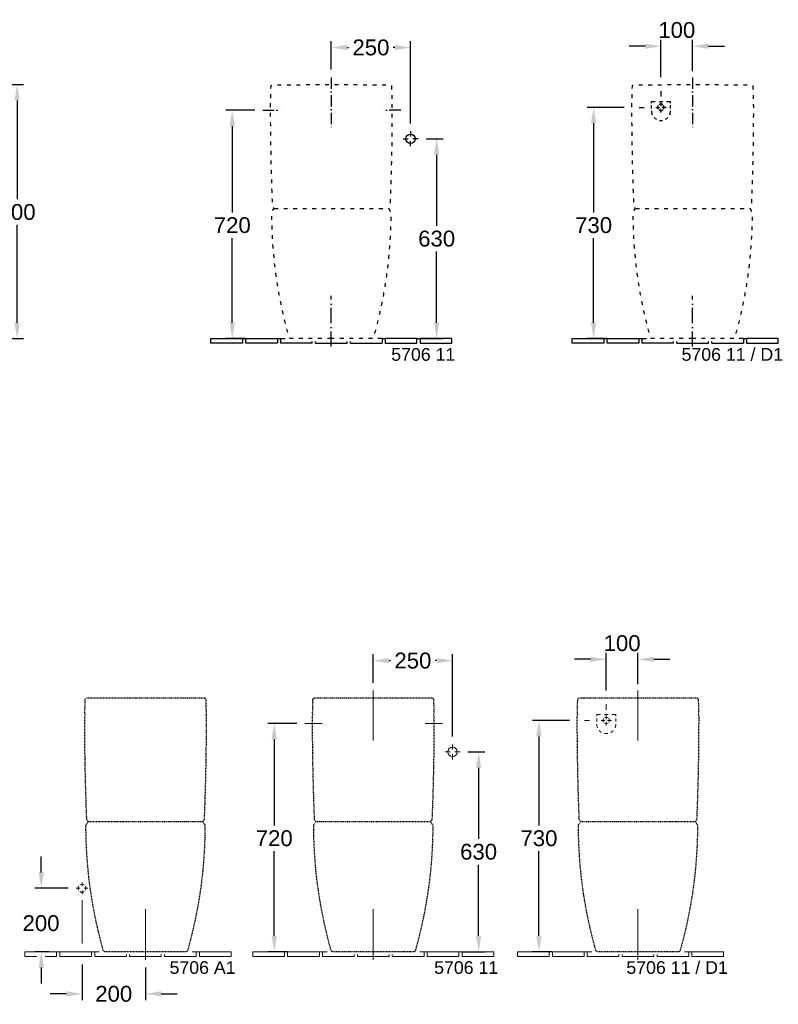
# Model space of a CAD drawing. Extents: x -36 to 10459, y -4640 to 3214.
# Tile 12 of 14: x 3573 to 5964, y -1075 to 2029. Entities that reach past the tile are written whole.
import ezdxf

# ---------------------------------------------------------------- set-up
doc = ezdxf.new("R2010")
doc.units = 0
for name, pattern in [('ACAD_ISO03W100', [30, 12, -18]), ('ACAD_ISO10W100', [18.5, 12, -3, 0.5, -3]), ('VERDECKT2', [4.7625, 3.175, -1.5875])]:
    doc.linetypes.add(name, pattern=pattern)
doc.layers.get('Defpoints').update_dxf_attribs({"linetype": 'CONTINUOUS'})
doc.layers.add('0-Dick-Verdeckt', color=254, linetype='VERDECKT2', lineweight=30)
doc.layers.add('0-Dünn', color=2, linetype='CONTINUOUS', lineweight=5)
for name, color, linetype in [('INST', 4, 'CONTINUOUS'), ('INST1_Abfluss', 7, 'CONTINUOUS'), ('INST1_Bemassung', 7, 'CONTINUOUS'), ('INST_Abfluss', 7, 'CONTINUOUS'), ('INST_Bemassung', 7, 'CONTINUOUS'), ('INST_Fliesen', 2, 'CONTINUOUS'), ('INST_Text_Deu', 7, 'CONTINUOUS'), ('SCHNITT_Bemassung', 7, 'CONTINUOUS')]:
    doc.layers.add(name, color=color, linetype=linetype)
doc.styles.get("Standard").update_dxf_attribs({"font": 'arial.ttf'})
doc.styles.add('STYL2', font='arial.ttf')
doc.dimstyles.get("Standard").update_dxf_attribs({"dimscale": 0, "dimtxt": 50, "dimasz": 50, "dimexe": 20, "dimexo": 25, "dimgap": 15, "dimtad": 0, "dimtih": 1, "dimtoh": 1, "dimdec": 0, "dimdsep": 46, "dimtxsty": 'STYL2', "dimcen": 3, "dimclrd": 256, "dimclre": 256, "dimclrt": 256, "dimadec": 0, "dimazin": 0, "dimtfac": 1, "dimtdec": 0, "dimtofl": 0, "dimtmove": 0, "dimatfit": 3, "dimfxl": 0, "dimtolj": 1, "dimtzin": 0, "dimarcsym": 0})

# ---------------------------------------------------------------- blocks, each defined once
blk = doc.blocks.new('*D63')
at = {"layer": 'Defpoints', "color": 0, "linetype": 'Continuous'}
for p in [(3217.2, 1824), (3192.5, 1023.3), (3564.7, 1023.3)]:
    blk.add_point(p, dxfattribs=at)
at = {"layer": 'SCHNITT_Bemassung', "linetype": 'Continuous', "lineweight": -2}
for p, q in [((3242.2, 1824), (3584.7, 1824)), ((3564.7, 1774), (3564.7, 1462.6)), ((3564.7, 1073.3), (3564.7, 1381.5)), ((3217.5, 1023.3), (3584.7, 1023.3))]:
    blk.add_line(p, q, dxfattribs=at)
at = {"layer": 'SCHNITT_Bemassung', "linetype": 'Continuous'}
for points in [[(3556.3, 1774), (3573, 1774), (3564.7, 1824)], [(3556.3, 1073.3), (3573, 1073.3), (3564.7, 1023.3)]]:
    blk.add_solid(points, dxfattribs=at)
at = {"layer": 'SCHNITT_Bemassung', "linetype": 'Continuous', "insert": (3564.7, 1422), "char_height": 50, "attachment_point": 5, "style": 'STYL2'}
blk.add_mtext('\\A1;800', dxfattribs=at)
blk = doc.blocks.new('*D52')
at = {"layer": 'Defpoints', "color": 0, "linetype": 'Continuous'}
for p in [(4339, 1743), (4242.9, 1023.3), (4308.5, 1023.3)]:
    blk.add_point(p, dxfattribs=at)
at = {"layer": 'INST_Bemassung', "linetype": 'Continuous', "lineweight": -2}
for p, q in [((4314, 1743), (4222.9, 1743)), ((4242.9, 1693), (4242.9, 1421.2)), ((4242.9, 1073.3), (4242.9, 1340.1)), ((4283.5, 1023.3), (4222.9, 1023.3))]:
    blk.add_line(p, q, dxfattribs=at)
at = {"layer": 'INST_Bemassung', "linetype": 'Continuous'}
for points in [[(4234.6, 1693), (4251.3, 1693), (4242.9, 1743)], [(4234.6, 1073.3), (4251.3, 1073.3), (4242.9, 1023.3)]]:
    blk.add_solid(points, dxfattribs=at)
at = {"layer": 'INST_Bemassung', "linetype": 'Continuous', "insert": (4242.9, 1380.6), "char_height": 50, "attachment_point": 5, "style": 'STYL2'}
blk.add_mtext('\\A1;720', dxfattribs=at)
blk = doc.blocks.new('*D53')
at = {"layer": 'Defpoints', "color": 0, "linetype": 'Continuous'}
for p in [(4828.7, 1653), (4809.2, 1023.3), (4887.3, 1023.3)]:
    blk.add_point(p, dxfattribs=at)
at = {"layer": 'INST_Bemassung', "linetype": 'Continuous', "lineweight": -2}
for p, q in [((4853.7, 1653), (4907.3, 1653)), ((4887.3, 1603), (4887.3, 1378.7)), ((4887.3, 1073.3), (4887.3, 1297.6)), ((4834.2, 1023.3), (4907.3, 1023.3))]:
    blk.add_line(p, q, dxfattribs=at)
at = {"layer": 'INST_Bemassung', "linetype": 'Continuous'}
for points in [[(4878.9, 1603), (4895.6, 1603), (4887.3, 1653)], [(4878.9, 1073.3), (4895.6, 1073.3), (4887.3, 1023.3)]]:
    blk.add_solid(points, dxfattribs=at)
at = {"layer": 'INST_Bemassung', "linetype": 'Continuous', "insert": (4887.3, 1338.1), "char_height": 50, "attachment_point": 5, "style": 'STYL2'}
blk.add_mtext('\\A1;630', dxfattribs=at)
blk = doc.blocks.new('*D54')
at = {"layer": 'Defpoints', "color": 0, "linetype": 'Continuous'}
for p in [(4805.1, 1940.8), (4555.1, 1846.3), (4805.1, 1676.7)]:
    blk.add_point(p, dxfattribs=at)
at = {"layer": 'INST_Bemassung', "linetype": 'Continuous', "lineweight": -2}
for p, q in [((4555.1, 1871.3), (4555.1, 1960.8)), ((4805.1, 1701.7), (4805.1, 1960.8)), ((4605.1, 1940.8), (4609.5, 1940.8)), ((4755.1, 1940.8), (4750.7, 1940.8))]:
    blk.add_line(p, q, dxfattribs=at)
at = {"layer": 'INST_Bemassung', "linetype": 'Continuous'}
for points in [[(4605.1, 1949.1), (4605.1, 1932.5), (4555.1, 1940.8)], [(4755.1, 1949.1), (4755.1, 1932.5), (4805.1, 1940.8)]]:
    blk.add_solid(points, dxfattribs=at)
at = {"layer": 'INST_Bemassung', "linetype": 'Continuous', "insert": (4680.1, 1940.8), "char_height": 50, "attachment_point": 5, "style": 'STYL2'}
blk.add_mtext('\\A1;250', dxfattribs=at)
blk = doc.blocks.new('*D55')
at = {"layer": 'Defpoints', "color": 0, "linetype": 'Continuous'}
for p in [(5503, 1752.2), (5382.1, 1023.3), (5447.6, 1023.3)]:
    blk.add_point(p, dxfattribs=at)
at = {"layer": 'INST_Bemassung', "linetype": 'Continuous', "lineweight": -2}
for p, q in [((5478, 1752.2), (5362.1, 1752.2)), ((5382.1, 1702.2), (5382.1, 1421.2)), ((5382.1, 1073.3), (5382.1, 1340.1)), ((5422.6, 1023.3), (5362.1, 1023.3))]:
    blk.add_line(p, q, dxfattribs=at)
at = {"layer": 'INST_Bemassung', "linetype": 'Continuous'}
for points in [[(5373.8, 1702.2), (5390.4, 1702.2), (5382.1, 1752.2)], [(5373.8, 1073.3), (5390.4, 1073.3), (5382.1, 1023.3)]]:
    blk.add_solid(points, dxfattribs=at)
at = {"layer": 'INST_Bemassung', "linetype": 'Continuous', "insert": (5382.1, 1380.6), "char_height": 50, "attachment_point": 5, "style": 'STYL2'}
blk.add_mtext('\\A1;730', dxfattribs=at)
blk = doc.blocks.new('*D56')
at = {"layer": 'Defpoints', "color": 0, "linetype": 'Continuous'}
for p in [(5694.3, 1944.9), (5694.3, 1841.3), (5594.3, 1821.8)]:
    blk.add_point(p, dxfattribs=at)
at = {"layer": 'INST1_Bemassung', "linetype": 'Continuous', "lineweight": -2}
for p, q in [((5594.3, 1846.8), (5594.3, 1964.9)), ((5694.3, 1866.3), (5694.3, 1964.9)), ((5544.3, 1944.9), (5494.3, 1944.9)), ((5744.3, 1944.9), (5794.3, 1944.9))]:
    blk.add_line(p, q, dxfattribs=at)
at = {"layer": 'INST1_Bemassung', "linetype": 'Continuous'}
for points in [[(5544.3, 1953.3), (5544.3, 1936.6), (5594.3, 1944.9)], [(5744.3, 1953.3), (5744.3, 1936.6), (5694.3, 1944.9)]]:
    blk.add_solid(points, dxfattribs=at)
at = {"layer": 'INST1_Bemassung', "linetype": 'Continuous', "insert": (5644.3, 1995.7), "char_height": 50, "attachment_point": 5, "style": 'STYL2'}
blk.add_mtext('\\A1;100', dxfattribs=at)
blk = doc.blocks.new('*D82')
at = {"layer": '0-Dünn', "linetype": 'Continuous', "lineweight": -2}
for p, q in [((3640.9, -659.6), (3640.9, -609.6)), ((3726.1, -709.6), (3620.9, -709.6)), ((3664.3, -909.6), (3620.9, -909.6)), ((3640.9, -959.6), (3640.9, -1009.6))]:
    blk.add_line(p, q, dxfattribs=at)
at = {"layer": '0-Dünn', "linetype": 'Continuous'}
for points in [[(3632.6, -659.6), (3649.3, -659.6), (3640.9, -709.6)], [(3632.6, -959.6), (3649.3, -959.6), (3640.9, -909.6)]]:
    blk.add_solid(points, dxfattribs=at)
at = {"layer": 'Defpoints', "color": 0, "linetype": 'Continuous'}
for p in [(3751.1, -709.6), (3640.9, -909.6), (3689.3, -909.6)]:
    blk.add_point(p, dxfattribs=at)
at = {"layer": '0-Dünn', "linetype": 'Continuous', "insert": (3640.1, -819.9), "char_height": 50, "attachment_point": 5, "style": 'STYL2'}
blk.add_mtext('\\A1;200', dxfattribs=at)
blk = doc.blocks.new('*D83')
at = {"layer": '0-Dünn', "linetype": 'Continuous', "lineweight": -2}
for p, q in [((3769.3, -949.6), (3769.3, -1062.6)), ((3969.2, -959.9), (3969.2, -1062.6)), ((3719.3, -1042.6), (3669.3, -1042.6)), ((4019.2, -1042.6), (4069.2, -1042.6))]:
    blk.add_line(p, q, dxfattribs=at)
at = {"layer": '0-Dünn', "linetype": 'Continuous'}
for points in [[(3719.3, -1034.3), (3719.3, -1051), (3769.3, -1042.6)], [(4019.2, -1034.3), (4019.2, -1051), (3969.2, -1042.6)]]:
    blk.add_solid(points, dxfattribs=at)
at = {"layer": 'Defpoints', "color": 0, "linetype": 'Continuous'}
for p in [(3769.3, -924.6), (3969.2, -934.9), (3969.2, -1042.6)]:
    blk.add_point(p, dxfattribs=at)
at = {"layer": '0-Dünn', "linetype": 'Continuous', "insert": (3869.3, -1042.6), "char_height": 50, "attachment_point": 5, "style": 'STYL2'}
blk.add_mtext('\\A1;200', dxfattribs=at)
blk = doc.blocks.new('*D92')
at = {"layer": '0-Dünn', "linetype": 'Continuous', "lineweight": -2}
for p, q in [((4446.3, -189.8), (4355.2, -189.8)), ((4375.2, -239.8), (4375.2, -511.7)), ((4375.2, -859.6), (4375.2, -592.7)), ((4415.8, -909.6), (4355.2, -909.6))]:
    blk.add_line(p, q, dxfattribs=at)
at = {"layer": '0-Dünn', "linetype": 'Continuous'}
for points in [[(4366.9, -239.8), (4383.6, -239.8), (4375.2, -189.8)], [(4366.9, -859.6), (4383.6, -859.6), (4375.2, -909.6)]]:
    blk.add_solid(points, dxfattribs=at)
at = {"layer": 'Defpoints', "color": 0, "linetype": 'Continuous'}
for p in [(4471.3, -189.8), (4375.2, -909.6), (4440.8, -909.6)]:
    blk.add_point(p, dxfattribs=at)
at = {"layer": '0-Dünn', "linetype": 'Continuous', "insert": (4375.2, -552.2), "char_height": 50, "attachment_point": 5, "style": 'STYL2'}
blk.add_mtext('\\A1;720', dxfattribs=at)
blk = doc.blocks.new('*D93')
at = {"layer": '0-Dünn', "linetype": 'Continuous', "lineweight": -2}
for p, q in [((4986, -279.8), (5039.5, -279.8)), ((5019.5, -329.8), (5019.5, -554.2)), ((5019.5, -859.6), (5019.5, -635.3)), ((4966.5, -909.6), (5039.5, -909.6))]:
    blk.add_line(p, q, dxfattribs=at)
at = {"layer": '0-Dünn', "linetype": 'Continuous'}
for points in [[(5011.2, -329.8), (5027.9, -329.8), (5019.5, -279.8)], [(5011.2, -859.6), (5027.9, -859.6), (5019.5, -909.6)]]:
    blk.add_solid(points, dxfattribs=at)
at = {"layer": 'Defpoints', "color": 0, "linetype": 'Continuous'}
for p in [(4961, -279.8), (4941.5, -909.6), (5019.5, -909.6)]:
    blk.add_point(p, dxfattribs=at)
at = {"layer": '0-Dünn', "linetype": 'Continuous', "insert": (5019.5, -594.7), "char_height": 50, "attachment_point": 5, "style": 'STYL2'}
blk.add_mtext('\\A1;630', dxfattribs=at)
blk = doc.blocks.new('*D94')
at = {"layer": '0-Dünn', "linetype": 'Continuous', "lineweight": -2}
for p, q in [((4687.4, -61.5), (4687.4, 27.9)), ((4737.4, 7.9), (4741.8, 7.9)), ((4887.3, 7.9), (4882.9, 7.9)), ((4937.3, -231.1), (4937.3, 27.9))]:
    blk.add_line(p, q, dxfattribs=at)
at = {"layer": '0-Dünn', "linetype": 'Continuous'}
for points in [[(4737.4, 16.3), (4737.4, -0.4), (4687.4, 7.9)], [(4887.3, 16.3), (4887.3, -0.4), (4937.3, 7.9)]]:
    blk.add_solid(points, dxfattribs=at)
at = {"layer": 'Defpoints', "color": 0, "linetype": 'Continuous'}
for p in [(4937.3, 7.9), (4687.4, -86.5), (4937.3, -256.1)]:
    blk.add_point(p, dxfattribs=at)
at = {"layer": '0-Dünn', "linetype": 'Continuous', "insert": (4812.4, 7.9), "char_height": 50, "attachment_point": 5, "style": 'STYL2'}
blk.add_mtext('\\A1;250', dxfattribs=at)
blk = doc.blocks.new('*D95')
at = {"layer": '0-Dünn', "linetype": 'Continuous', "lineweight": -2}
for p, q in [((5305.7, -180.7), (5189.8, -180.7)), ((5209.8, -230.7), (5209.8, -511.7)), ((5209.8, -859.6), (5209.8, -592.8)), ((5250.3, -909.6), (5189.8, -909.6))]:
    blk.add_line(p, q, dxfattribs=at)
at = {"layer": '0-Dünn', "linetype": 'Continuous'}
for points in [[(5201.4, -230.7), (5218.1, -230.7), (5209.8, -180.7)], [(5201.4, -859.6), (5218.1, -859.6), (5209.8, -909.6)]]:
    blk.add_solid(points, dxfattribs=at)
at = {"layer": 'Defpoints', "color": 0, "linetype": 'Continuous'}
for p in [(5330.7, -180.7), (5209.8, -909.6), (5275.3, -909.6)]:
    blk.add_point(p, dxfattribs=at)
at = {"layer": '0-Dünn', "linetype": 'Continuous', "insert": (5209.8, -552.2), "char_height": 50, "attachment_point": 5, "style": 'STYL2'}
blk.add_mtext('\\A1;730', dxfattribs=at)
blk = doc.blocks.new('*D96')
at = {"layer": '0-Dünn', "linetype": 'Continuous', "lineweight": -2}
for p, q in [((5421.9, -86), (5421.9, 32.1)), ((5521.9, -66.5), (5521.9, 32.1)), ((5371.9, 12.1), (5321.9, 12.1)), ((5571.9, 12.1), (5621.9, 12.1))]:
    blk.add_line(p, q, dxfattribs=at)
at = {"layer": '0-Dünn', "linetype": 'Continuous'}
for points in [[(5371.9, 20.4), (5371.9, 3.7), (5421.9, 12.1)], [(5571.9, 20.4), (5571.9, 3.7), (5521.9, 12.1)]]:
    blk.add_solid(points, dxfattribs=at)
at = {"layer": 'Defpoints', "color": 0, "linetype": 'Continuous'}
for p in [(5521.9, 12.1), (5521.9, -91.5), (5421.9, -111)]:
    blk.add_point(p, dxfattribs=at)
at = {"layer": '0-Dünn', "linetype": 'Continuous', "insert": (5471.9, 62.8), "char_height": 50, "attachment_point": 5, "style": 'STYL2'}
blk.add_mtext('\\A1;100', dxfattribs=at)

msp = doc.modelspace()

# ---------------------------------------------------------------- linework, layer by layer
at = {"layer": '0-Dick-Verdeckt', "color": 0, "linetype": 'ACAD_ISO03W100', "ltscale": 0.09, "flags": 128}
for points in [[(3969.2, -909.6), (3841.3, -909.6, -0.344674), (3836.5, -906), (3835, -900.5, -0.012477), (3817.6, -831.5, -0.013254), (3801.5, -749.9, -0.016527), (3789.4, -661.1, -0.021058), (3781.9, -535.4, -0.003929), (3781.6, -512.6, -0.164869), (3783.3, -507.8), (3787.8, -500.5, -0.145423), (3789.4, -499.1), (3784.4, -494.3), (3784.2, -490.7, -0.004953), (3779.7, -345.2, -0.004274), (3778, -212.4, -0.001474), (3777.9, -170.4, -0.00036), (3778, -164.1), (3780, -162.1), (3778.1, -160.1), (3778.2, -157.3, 0), (3778.9, -130.8, 0), (3779.3, -114.5, -0.4052), (3784.3, -109.7, 0.000014), (3851.6, -109.4, -0.000094), (3941.1, -108.9, -0.002186), (3969.3, -108.9, -0.002186), (3997.4, -108.9, -0.000094), (4086.9, -109.4, 0.000014), (4154.3, -109.7, -0.4052), (4159.2, -114.5, 0), (4159.7, -130.8, 0), (4160.4, -157.3), (4160.4, -160.1), (4158.6, -162.1), (4160.6, -164.1, -0.00036), (4160.6, -170.4, -0.001474), (4160.5, -212.4, -0.004274), (4158.8, -345.2, -0.004953), (4154.3, -490.7), (4154.2, -494.3), (4149.2, -499.1, -0.145423), (4150.8, -500.5), (4155.3, -507.8, -0.164869), (4156.9, -512.6, -0.003929), (4156.6, -535.4, -0.021058), (4149.1, -661.1, -0.016527), (4137, -749.9, -0.013254), (4120.9, -831.5, -0.012477), (4103.6, -900.5), (4102, -906, -0.344674), (4097.2, -909.6), (3969.3, -909.6)], [(4687.4, -909.6), (4559.5, -909.6, -0.344674), (4554.7, -906), (4553.1, -900.5, -0.012477), (4535.8, -831.5, -0.013254), (4519.7, -749.9, -0.016527), (4507.6, -661.1, -0.021058), (4500, -535.4, -0.003929), (4499.8, -512.6, -0.164869), (4501.4, -507.8), (4505.9, -500.5, -0.145423), (4507.5, -499.1), (4502.5, -494.3), (4502.4, -490.7, -0.004953), (4497.8, -345.2, -0.004274), (4496.2, -212.4, -0.001474), (4496.1, -170.4, -0.00036), (4496.1, -164.1), (4498.1, -162.1), (4496.2, -160.1), (4496.3, -157.3, 0), (4497, -130.8, 0), (4497.4, -114.5, -0.4052), (4502.4, -109.7, 0.000014), (4569.8, -109.4, -0.000094), (4659.2, -108.9, -0.002186), (4687.4, -108.9, -0.002186), (4715.6, -108.9, -0.000094), (4805.1, -109.4, 0.000014), (4872.4, -109.7, -0.4052), (4877.4, -114.5, 0), (4877.8, -130.8, 0), (4878.5, -157.3), (4878.6, -160.1), (4876.7, -162.1), (4878.7, -164.1, -0.00036), (4878.7, -170.4, -0.001474), (4878.7, -212.4, -0.004274), (4877, -345.2, -0.004953), (4872.5, -490.7), (4872.3, -494.3), (4867.3, -499.1, -0.145423), (4868.9, -500.5), (4873.4, -507.8, -0.164869), (4875, -512.6, -0.003929), (4874.8, -535.4, -0.021058), (4867.2, -661.1, -0.016527), (4855.1, -749.9, -0.013254), (4839, -831.5, -0.012477), (4821.7, -900.5), (4820.2, -906, -0.344674), (4815.4, -909.6), (4687.5, -909.6)], [(5521.9, -909.6), (5394, -909.6, -0.344674), (5389.2, -906), (5387.7, -900.5, -0.012477), (5370.4, -831.5, -0.013254), (5354.2, -749.9, -0.016527), (5342.2, -661.1, -0.021058), (5334.6, -535.4, -0.003929), (5334.4, -512.6, -0.164869), (5336, -507.8), (5340.5, -500.5, -0.145423), (5342.1, -499.1), (5337.1, -494.3), (5336.9, -490.7, -0.004953), (5332.4, -345.2, -0.004274), (5330.7, -212.4, -0.001474), (5330.7, -170.4, -0.00036), (5330.7, -164.1), (5332.7, -162.1), (5330.8, -160.1), (5330.9, -157.3, 0), (5331.6, -130.8, 0), (5332, -114.5, -0.4052), (5337, -109.7, 0.000014), (5404.3, -109.4, -0.000094), (5493.8, -108.9, -0.002186), (5522, -108.9, -0.002186), (5550.2, -108.9, -0.000094), (5639.6, -109.4, 0.000014), (5707, -109.7, -0.4052), (5712, -114.5, 0), (5712.4, -130.8, 0), (5713.1, -157.3), (5713.2, -160.1), (5711.3, -162.1), (5713.3, -164.1, -0.00036), (5713.3, -170.4, -0.001474), (5713.2, -212.4, -0.004274), (5711.6, -345.2, -0.004953), (5707, -490.7), (5706.9, -494.3), (5701.9, -499.1, -0.145423), (5703.5, -500.5), (5708, -507.8, -0.164869), (5709.6, -512.6, -0.003929), (5709.4, -535.4, -0.021058), (5701.8, -661.1, -0.016527), (5689.7, -749.9, -0.013254), (5673.6, -831.5, -0.012477), (5656.3, -900.5), (5654.7, -906, -0.344674), (5649.9, -909.6), (5522, -909.6)]]:
    msp.add_lwpolyline(points, format="xyb", dxfattribs=at)
for points in [[(3789.4, -499.1), (4149.2, -499.1)], [(4507.5, -499.1), (4867.3, -499.1)], [(5342.1, -499.1), (5701.9, -499.1)]]:
    msp.add_lwpolyline(points, dxfattribs=at)
at = {"layer": '0-Dünn', "linetype": 'Continuous'}
for p, q in [((4687.4, -86.5), (4687.4, -243.3)), ((5521.9, -86.5), (5521.9, -243.3)), ((5421.9, -129.4), (5421.9, -146.9)), ((5353.2, -180.7), (5369.4, -180.7)), ((5391.9, -162.2), (5403.9, -162.2)), ((5391.9, -167.2), (5391.9, -162.2)), ((5391.9, -184.1), (5391.9, -174.1)), ((5405.7, -180.7), (5417.8, -180.7)), ((5415.9, -162.2), (5427.9, -162.2)), ((5421.9, -164.4), (5421.9, -176.5)), ((5421.9, -196.9), (5421.9, -184.9)), ((5438.2, -180.7), (5426.1, -180.7)), ((5439.9, -162.2), (5451.9, -162.2)), ((5451.9, -167.2), (5451.9, -162.2)), ((5451.9, -184.1), (5451.9, -174.1)), ((4471.3, -189.8), (4526.8, -189.8)), ((4906.2, -189.8), (4850.6, -189.8)), ((4937.3, -256.1), (4937.3, -272.4)), ((4913.6, -279.8), (4929.9, -279.8)), ((4937.3, -303.5), (4937.3, -287.3)), ((4961, -279.8), (4944.8, -279.8)), ((3751.1, -709.6), (3762.5, -709.6)), ((3769.3, -702.8), (3769.3, -691.4)), ((3787.5, -709.6), (3776.1, -709.6)), ((3769.3, -716.4), (3769.3, -727.8)), ((3769.3, -747.3), (3769.3, -883.9)), ((3969.2, -934.9), (3969.2, -775)), ((4687.4, -934.9), (4687.4, -775)), ((5521.9, -934.9), (5521.9, -775)), ((3589.3, -909.6), (3689.3, -909.6)), ((3589.3, -924.6), (3589.3, -909.6)), ((3627.3, -924.6), (3589.3, -924.6)), ((3689.3, -924.6), (3652.9, -924.6)), ((3689.3, -909.6), (3689.3, -924.6)), ((3689.3, -909.6), (3699.3, -909.6)), ((3699.3, -909.6), (3799.3, -909.6)), ((3699.3, -924.6), (3699.3, -909.6)), ((3799.3, -924.6), (3699.3, -924.6)), ((3799.3, -909.6), (3799.3, -924.6)), ((3799.3, -909.6), (3809.3, -909.6)), ((3809.3, -909.6), (3823.5, -909.6)), ((3809.3, -909.6), (3809.3, -924.6)), ((3909.3, -924.6), (3809.3, -924.6)), ((3909.3, -924.6), (3909.3, -918.8)), ((3919.3, -924.6), (3919.3, -918.8)), ((3919.3, -924.6), (4019.3, -924.6)), ((4019.3, -924.6), (4019.3, -918.8)), ((4029.3, -924.6), (4029.3, -918.8)), ((4029.3, -924.6), (4129.3, -924.6)), ((4129.3, -909.6), (4116.1, -909.6)), ((4129.3, -909.6), (4129.3, -924.6)), ((4129.3, -909.6), (4139.3, -909.6)), ((4239.3, -909.6), (4139.3, -909.6)), ((4139.3, -909.6), (4139.3, -924.6)), ((4139.3, -924.6), (4239.3, -924.6)), ((4239.3, -924.6), (4239.3, -909.6)), ((4307.5, -909.6), (4407.5, -909.6)), ((4307.5, -924.6), (4307.5, -909.6)), ((4371, -924.6), (4307.5, -924.6)), ((4407.5, -924.6), (4371, -924.6)), ((4407.5, -909.6), (4407.5, -924.6)), ((4407.5, -909.6), (4417.5, -909.6)), ((4417.5, -909.6), (4517.5, -909.6)), ((4417.5, -924.6), (4417.5, -909.6)), ((4517.5, -924.6), (4417.5, -924.6)), ((4517.5, -909.6), (4517.5, -924.6)), ((4517.5, -909.6), (4527.5, -909.6)), ((4527.5, -909.6), (4541.6, -909.6)), ((4527.5, -909.6), (4527.5, -924.6)), ((4627.5, -924.6), (4527.5, -924.6)), ((4627.5, -924.6), (4627.5, -918.8)), ((4637.5, -924.6), (4637.5, -918.8)), ((4637.5, -924.6), (4737.5, -924.6)), ((4737.5, -924.6), (4737.5, -918.8)), ((4747.5, -924.6), (4747.5, -918.8)), ((4747.5, -924.6), (4847.5, -924.6)), ((4847.5, -909.6), (4834.3, -909.6)), ((4847.5, -909.6), (4847.5, -924.6)), ((4847.5, -909.6), (4857.5, -909.6)), ((4957.5, -909.6), (4857.5, -909.6)), ((4857.5, -909.6), (4857.5, -924.6)), ((4857.5, -924.6), (4957.5, -924.6)), ((4957.5, -924.6), (4957.5, -909.6)), ((4957.5, -909.6), (4967.5, -909.6)), ((5067.5, -909.6), (4967.5, -909.6)), ((4967.5, -909.6), (4967.5, -924.6)), ((4967.5, -924.6), (5067.5, -924.6)), ((5067.5, -924.6), (5067.5, -909.6)), ((5142, -909.6), (5242, -909.6)), ((5142, -924.6), (5142, -909.6)), ((5205.6, -924.6), (5142, -924.6)), ((5242, -924.6), (5205.6, -924.6)), ((5242, -909.6), (5242, -924.6)), ((5242, -909.6), (5252, -909.6)), ((5252, -909.6), (5352, -909.6)), ((5252, -924.6), (5252, -909.6)), ((5352, -924.6), (5252, -924.6)), ((5352, -909.6), (5352, -924.6)), ((5352, -909.6), (5362, -909.6)), ((5362, -909.6), (5376.2, -909.6)), ((5362, -909.6), (5362, -924.6)), ((5462, -924.6), (5362, -924.6)), ((5462, -924.6), (5462, -918.8)), ((5472, -924.6), (5472, -918.8)), ((5472, -924.6), (5572, -924.6)), ((5572, -924.6), (5572, -918.8)), ((5582, -924.6), (5582, -918.8)), ((5582, -924.6), (5682, -924.6)), ((5682, -909.6), (5668.9, -909.6)), ((5682, -909.6), (5682, -924.6)), ((5682, -909.6), (5692, -909.6)), ((5792, -909.6), (5692, -909.6)), ((5692, -909.6), (5692, -924.6)), ((5692, -924.6), (5792, -924.6)), ((5792, -924.6), (5792, -909.6))]:
    msp.add_line(p, q, dxfattribs=at)
msp.add_circle((4937.3, -279.8), 15, dxfattribs=at)
for centre, radius, start, end in [((5421.9, -180.7), 10.1, 144.9149, 215.0851), ((5421.9, -180.7), 10.1, 54.9149, 125.0851), ((5421.9, -180.7), 10.1, 324.9149, 35.0851), ((5421.9, -192.2), 30, 180, 202.8752), ((5421.9, -192.2), 30, 222.0633, 241.2515), ((5421.9, -180.7), 10.1, 234.9149, 305.0851), ((5421.9, -192.2), 30, 298.7485, 317.9367), ((5421.9, -192.2), 30, 337.1248, 0), ((5421.9, -192.2), 30, 260.4396, 279.5604), ((3769.3, -709.6), 12.5, 148.745, 211.255), ((3769.3, -709.6), 12.5, 58.745, 121.255), ((3769.3, -709.6), 12.5, 328.745, 31.255), ((3769.3, -709.6), 12.5, 238.745, 301.255)]:
    msp.add_arc(centre, radius, start, end, dxfattribs=at)
msp.add_point((5435.1, -180.7), dxfattribs=at)
at = {"layer": 'INST', "color": 1, "linetype": 'ACAD_ISO10W100', "ltscale": 4}
for p, q in [((4555.1, 998), (4555.1, 1157.8)), ((5694.3, 998), (5694.3, 1157.8))]:
    msp.add_line(p, q, dxfattribs=at)
at = {"layer": 'INST', "color": 4, "linetype": 'ACAD_ISO03W100', "flags": 128}
for points in [[(4555.1, 1023.3), (4427.2, 1023.3, -0.344674), (4422.4, 1026.9), (4420.8, 1032.4, -0.012477), (4403.5, 1101.3, -0.013254), (4387.4, 1183, -0.016527), (4375.3, 1271.8, -0.021058), (4367.8, 1397.5, -0.003929), (4367.5, 1420.2, -0.164869), (4369.1, 1425), (4373.6, 1432.3, -0.145423), (4375.2, 1433.8), (4370.2, 1438.6), (4370.1, 1442.1, -0.004953), (4365.6, 1587.6, -0.004274), (4363.9, 1720.5, -0.001474), (4363.8, 1762.5, -0.00036), (4363.8, 1768.8), (4365.8, 1770.8), (4364, 1772.8), (4364, 1775.6, 0), (4364.7, 1802.1, 0), (4365.2, 1818.3, -0.4052), (4370.1, 1823.2, 0.000014), (4437.5, 1823.5, -0.000094), (4527, 1823.9, -0.002186), (4555.1, 1823.9, -0.002186), (4583.3, 1823.9, -0.000094), (4672.8, 1823.5, 0.000014), (4740.1, 1823.2, -0.4052), (4745.1, 1818.3, 0), (4745.5, 1802.1, 0), (4746.2, 1775.6), (4746.3, 1772.8), (4744.4, 1770.8), (4746.4, 1768.8, -0.00036), (4746.4, 1762.5, -0.001474), (4746.4, 1720.5, -0.004274), (4744.7, 1587.6, -0.004953), (4740.2, 1442.1), (4740, 1438.6), (4735, 1433.8, -0.145423), (4736.6, 1432.3), (4741.1, 1425, -0.164869), (4742.8, 1420.2, -0.003929), (4742.5, 1397.5, -0.021058), (4735, 1271.8, -0.016527), (4722.9, 1183, -0.013254), (4706.8, 1101.3, -0.012477), (4689.4, 1032.4), (4687.9, 1026.9, -0.344674), (4683.1, 1023.3), (4555.2, 1023.3)], [(5694.3, 1023.3), (5566.4, 1023.3, -0.344674), (5561.5, 1026.9), (5560, 1032.4, -0.012477), (5542.7, 1101.3, -0.013254), (5526.6, 1183, -0.016527), (5514.5, 1271.8, -0.021058), (5506.9, 1397.5, -0.003929), (5506.7, 1420.2, -0.164869), (5508.3, 1425), (5512.8, 1432.3, -0.145423), (5514.4, 1433.8), (5509.4, 1438.6), (5509.3, 1442.1, -0.004953), (5504.7, 1587.6, -0.004274), (5503, 1720.5, -0.001474), (5503, 1762.5, -0.00036), (5503, 1768.8), (5505, 1770.8), (5503.1, 1772.8), (5503.2, 1775.6, 0), (5503.9, 1802.1, 0), (5504.3, 1818.3, -0.4052), (5509.3, 1823.2, 0.000014), (5576.7, 1823.5, -0.000094), (5666.1, 1823.9, -0.002186), (5694.3, 1823.9, -0.002186), (5722.5, 1823.9, -0.000094), (5811.9, 1823.5, 0.000014), (5879.3, 1823.2, -0.4052), (5884.3, 1818.3, 0), (5884.7, 1802.1, 0), (5885.4, 1775.6), (5885.5, 1772.8), (5883.6, 1770.8), (5885.6, 1768.8, -0.00036), (5885.6, 1762.5, -0.001474), (5885.6, 1720.5, -0.004274), (5883.9, 1587.6, -0.004953), (5879.3, 1442.1), (5879.2, 1438.6), (5874.2, 1433.8, -0.145423), (5875.8, 1432.3), (5880.3, 1425, -0.164869), (5881.9, 1420.2, -0.003929), (5881.7, 1397.5, -0.021058), (5874.1, 1271.8, -0.016527), (5862, 1183, -0.013254), (5845.9, 1101.3, -0.012477), (5828.6, 1032.4), (5827.1, 1026.9, -0.344674), (5822.3, 1023.3), (5694.3, 1023.3)]]:
    msp.add_lwpolyline(points, format="xyb", dxfattribs=at)
at = {"layer": 'INST', "color": 4, "linetype": 'ACAD_ISO03W100'}
for points in [[(4375.2, 1433.8), (4735, 1433.8)], [(5514.4, 1433.8), (5874.2, 1433.8)]]:
    msp.add_lwpolyline(points, dxfattribs=at)
at = {"layer": 'INST1_Abfluss', "color": 1, "linetype": 'Continuous'}
for p, q in [((5564.3, 1770.7), (5576.3, 1770.7)), ((5588.3, 1770.7), (5600.3, 1770.7)), ((5612.3, 1770.7), (5624.3, 1770.7))]:
    msp.add_line(p, q, dxfattribs=at)
at = {"layer": 'INST1_Abfluss', "color": 1, "linetype": 'Continuous', "ltscale": 1.5}
for p, q in [((5564.3, 1765.7), (5564.3, 1770.7)), ((5624.3, 1765.7), (5624.3, 1770.7)), ((5564.3, 1748.8), (5564.3, 1758.8)), ((5624.3, 1748.8), (5624.3, 1758.8))]:
    msp.add_line(p, q, dxfattribs=at)
at = {"layer": 'INST1_Abfluss', "color": 1}
for p, q in [((5578, 1752.2), (5590.1, 1752.2)), ((5594.3, 1768.4), (5594.3, 1756.4)), ((5594.3, 1735.9), (5594.3, 1748)), ((5610.5, 1752.2), (5598.4, 1752.2))]:
    msp.add_line(p, q, dxfattribs=at)
at = {"layer": 'INST1_Abfluss', "color": 1, "linetype": 'Continuous', "ltscale": 1.5}
for start, end in [(180, 202.8752), (337.1248, 0), (222.0633, 241.2515), (260.4396, 279.5604), (298.7485, 317.9367)]:
    msp.add_arc((5594.3, 1740.7), 30, start, end, dxfattribs=at)
at = {"layer": 'INST1_Abfluss', "color": 1}
for start, end in [(144.9149, 215.0851), (54.9149, 125.0851), (234.9149, 305.0851), (324.9149, 35.0851)]:
    msp.add_arc((5594.3, 1752.2), 10.1, start, end, dxfattribs=at)
at = {"layer": 'INST1_Abfluss', "color": 1, "linetype": 'ByBlock'}
msp.add_point((5607.5, 1752.2), dxfattribs=at)
at = {"layer": 'INST1_Bemassung', "linetype": 'Continuous'}
for p, q in [((5594.3, 1803.5), (5594.3, 1786)), ((5525.5, 1752.2), (5541.8, 1752.2))]:
    msp.add_line(p, q, dxfattribs=at)
at = {"layer": 'INST_Abfluss', "color": 1, "linetype": 'ACAD_ISO10W100', "ltscale": 3}
for p, q in [((4555.1, 1846.3), (4555.1, 1689.6)), ((5694.3, 1846.3), (5694.3, 1689.6)), ((4339, 1743), (4394.6, 1743)), ((4773.9, 1743), (4718.3, 1743))]:
    msp.add_line(p, q, dxfattribs=at)
at = {"layer": 'INST_Abfluss', "color": 1, "linetype": 'ByBlock', "ltscale": 0.4}
for p, q in [((4805.1, 1676.7), (4805.1, 1660.5)), ((4781.4, 1653), (4797.6, 1653)), ((4805.1, 1629.3), (4805.1, 1645.6)), ((4828.7, 1653), (4812.5, 1653))]:
    msp.add_line(p, q, dxfattribs=at)
at = {"layer": 'INST_Abfluss', "color": 2}
msp.add_circle((4805.1, 1653), 15, dxfattribs=at)
at = {"layer": 'INST_Fliesen'}
for p, q in [((4175.2, 1023.3), (4275.2, 1023.3)), ((4175.2, 1008.3), (4175.2, 1023.3)), ((4238.7, 1008.3), (4175.2, 1008.3)), ((4275.2, 1008.3), (4238.7, 1008.3)), ((4275.2, 1023.3), (4275.2, 1008.3)), ((4275.2, 1023.3), (4285.2, 1023.3)), ((4285.2, 1023.3), (4385.2, 1023.3)), ((4285.2, 1008.3), (4285.2, 1023.3)), ((4385.2, 1008.3), (4285.2, 1008.3)), ((4385.2, 1023.3), (4385.2, 1008.3)), ((4385.2, 1023.3), (4395.2, 1023.3)), ((4395.2, 1023.3), (4409.4, 1023.3)), ((4395.2, 1023.3), (4395.2, 1008.3)), ((4495.2, 1008.3), (4395.2, 1008.3)), ((4495.2, 1008.3), (4495.2, 1014.1)), ((4505.2, 1008.3), (4505.2, 1014.1)), ((4505.2, 1008.3), (4605.2, 1008.3)), ((4605.2, 1008.3), (4605.2, 1014.1)), ((4615.2, 1008.3), (4615.2, 1014.1)), ((4615.2, 1008.3), (4715.2, 1008.3)), ((4715.2, 1023.3), (4702, 1023.3)), ((4715.2, 1023.3), (4715.2, 1008.3)), ((4715.2, 1023.3), (4725.2, 1023.3)), ((4825.2, 1023.3), (4725.2, 1023.3)), ((4725.2, 1023.3), (4725.2, 1008.3)), ((4725.2, 1008.3), (4825.2, 1008.3)), ((4825.2, 1008.3), (4825.2, 1023.3)), ((4825.2, 1023.3), (4835.2, 1023.3)), ((4935.2, 1023.3), (4835.2, 1023.3)), ((4835.2, 1023.3), (4835.2, 1008.3)), ((4835.2, 1008.3), (4935.2, 1008.3)), ((4935.2, 1008.3), (4935.2, 1023.3)), ((5314.3, 1023.3), (5414.3, 1023.3)), ((5314.3, 1008.3), (5314.3, 1023.3)), ((5377.9, 1008.3), (5314.3, 1008.3)), ((5414.3, 1008.3), (5377.9, 1008.3)), ((5414.3, 1023.3), (5414.3, 1008.3)), ((5414.3, 1023.3), (5424.3, 1023.3)), ((5424.3, 1023.3), (5524.3, 1023.3)), ((5424.3, 1008.3), (5424.3, 1023.3)), ((5524.3, 1008.3), (5424.3, 1008.3)), ((5524.3, 1023.3), (5524.3, 1008.3)), ((5524.3, 1023.3), (5534.3, 1023.3)), ((5534.3, 1023.3), (5548.5, 1023.3)), ((5534.3, 1023.3), (5534.3, 1008.3)), ((5634.3, 1008.3), (5534.3, 1008.3)), ((5634.3, 1008.3), (5634.3, 1014.1)), ((5644.3, 1008.3), (5644.3, 1014.1)), ((5644.3, 1008.3), (5744.3, 1008.3)), ((5744.3, 1008.3), (5744.3, 1014.1)), ((5754.3, 1008.3), (5754.3, 1014.1)), ((5754.3, 1008.3), (5854.3, 1008.3)), ((5854.3, 1023.3), (5841.2, 1023.3)), ((5854.3, 1023.3), (5854.3, 1008.3)), ((5854.3, 1023.3), (5864.3, 1023.3)), ((5964.3, 1023.3), (5864.3, 1023.3)), ((5864.3, 1023.3), (5864.3, 1008.3)), ((5864.3, 1008.3), (5964.3, 1008.3)), ((5964.3, 1008.3), (5964.3, 1023.3))]:
    msp.add_line(p, q, dxfattribs=at)

# ---------------------------------------------------------------- texts
at = {"layer": '0-Dünn', "linetype": 'Continuous', "char_height": 40, "attachment_point": 1}
for s, width, insert in [('5706 A1', 254.089, (4045.2, -939.5)), ('5706 11', 236.997, (4879.4, -939.5)), ('5706 11 / D1', 464.531, (5485.3, -939.5))]:
    msp.add_mtext_dynamic_manual_height_columns(s, width=width, gutter_width=1025.1, heights=[0], dxfattribs=dict(at, insert=insert))
at = {"layer": 'INST_Text_Deu', "linetype": 'Continuous', "char_height": 40, "attachment_point": 1}
for s, width, insert in [('5706 11', 224.959, (4744.1, 993.3)), ('5706 11 / D1', 358.775, (5659.3, 993.3))]:
    msp.add_mtext_dynamic_manual_height_columns(s, width=width, gutter_width=1025.1, heights=[0], dxfattribs=dict(at, insert=insert))

# ---------------------------------------------------------------- dimensions: what is measured, and where the dimension line sits
at = {"layer": '0-Dünn', "linetype": 'Continuous'}
for base, p1, p2, override, picture, middle in [((5521.9, 12.1), (5421.9, -111), (5521.9, -91.5), {"dimscale": 1, "dimtxt": 50, "dimtmove": 1}, '*D96', (5471.9, 62.8)), ((4937.3, 7.9), (4687.4, -86.5), (4937.3, -256.1), {"dimscale": 1, "dimtxt": 50, "dimtmove": 0}, '*D94', (4812.4, 7.9)), ((3969.2, -1042.6), (3769.3, -924.6), (3969.2, -934.9), {"dimscale": 1, "dimtxt": 50, "dimtmove": 0}, '*D83', (3869.3, -1042.6))]:
    dim = msp.add_linear_dim(base=base, p1=p1, p2=p2, dimstyle='Standard', override=override, dxfattribs=at)
    dim.commit()
    dim.dimension.update_dxf_attribs({"geometry": picture, "text_midpoint": middle, "dimtype": 160})
for base, p1, p2, text, picture, middle in [((5209.8, -909.6), (5330.7, -180.7), (5275.3, -909.6), '730', '*D95', (5209.8, -552.2)), ((4375.2, -909.6), (4471.3, -189.8), (4440.8, -909.6), '720', '*D92', (4375.2, -552.2))]:
    dim = msp.add_linear_dim(base=base, p1=p1, p2=p2, angle=90, text=text, dimstyle='Standard', override={"dimscale": 1, "dimtxt": 50, "dimtmove": 0}, dxfattribs=at)
    dim.commit()
    dim.dimension.update_dxf_attribs({"geometry": picture, "text_midpoint": middle, "dimtype": 160})
for base, p1, p2, override, picture, middle in [((5019.5, -909.6), (4961, -279.8), (4941.5, -909.6), {"dimscale": 1, "dimtxt": 50, "dimtmove": 0}, '*D93', (5019.5, -594.7)), ((3640.9, -909.6), (3751.1, -709.6), (3689.3, -909.6), {"dimscale": 1, "dimtxt": 50, "dimtmove": 2}, '*D82', (3640.1, -819.9))]:
    dim = msp.add_linear_dim(base=base, p1=p1, p2=p2, angle=90, dimstyle='Standard', override=override, dxfattribs=at)
    dim.commit()
    dim.dimension.update_dxf_attribs({"geometry": picture, "text_midpoint": middle, "dimtype": 160})
at = {"layer": 'INST1_Bemassung', "linetype": 'Continuous'}
dim = msp.add_linear_dim(base=(5694.3, 1944.9), p1=(5594.3, 1821.8), p2=(5694.3, 1841.3), dimstyle='Standard', override={"dimscale": 1, "dimtxt": 50, "dimtmove": 1}, dxfattribs=at)
dim.commit()
dim.dimension.update_dxf_attribs({"geometry": '*D56', "text_midpoint": (5644.3, 1995.7), "dimtype": 160})
at = {"layer": 'INST_Bemassung', "linetype": 'Continuous'}
dim = msp.add_linear_dim(base=(4805.1, 1940.8), p1=(4555.1, 1846.3), p2=(4805.1, 1676.7), dimstyle='Standard', override={"dimscale": 1, "dimtxt": 50, "dimtmove": 0}, dxfattribs=at)
dim.commit()
dim.dimension.update_dxf_attribs({"geometry": '*D54', "text_midpoint": (4680.1, 1940.8), "dimtype": 160})
for base, p1, p2, text, picture, middle in [((4242.9, 1023.3), (4339, 1743), (4308.5, 1023.3), '720', '*D52', (4242.9, 1380.6)), ((5382.1, 1023.3), (5503, 1752.2), (5447.6, 1023.3), '730', '*D55', (5382.1, 1380.6))]:
    dim = msp.add_linear_dim(base=base, p1=p1, p2=p2, angle=90, text=text, dimstyle='Standard', override={"dimscale": 1, "dimtxt": 50, "dimtmove": 0}, dxfattribs=at)
    dim.commit()
    dim.dimension.update_dxf_attribs({"geometry": picture, "text_midpoint": middle, "dimtype": 160})
dim = msp.add_linear_dim(base=(4887.3, 1023.3), p1=(4828.7, 1653), p2=(4809.2, 1023.3), angle=90, dimstyle='Standard', override={"dimscale": 1, "dimtxt": 50, "dimtmove": 0}, dxfattribs=at)
dim.commit()
dim.dimension.update_dxf_attribs({"geometry": '*D53', "text_midpoint": (4887.3, 1338.1), "dimtype": 160})
at = {"layer": 'SCHNITT_Bemassung', "linetype": 'Continuous'}
dim = msp.add_linear_dim(base=(3564.7, 1023.3), p1=(3217.2, 1824), p2=(3192.5, 1023.3), angle=90, text='800', dimstyle='Standard', override={"dimscale": 1, "dimtxt": 50, "dimtmove": 0}, dxfattribs=at)
dim.commit()
dim.dimension.update_dxf_attribs({"geometry": '*D63', "text_midpoint": (3564.7, 1422), "dimtype": 160})

doc.saveas('drawing.dxf')
